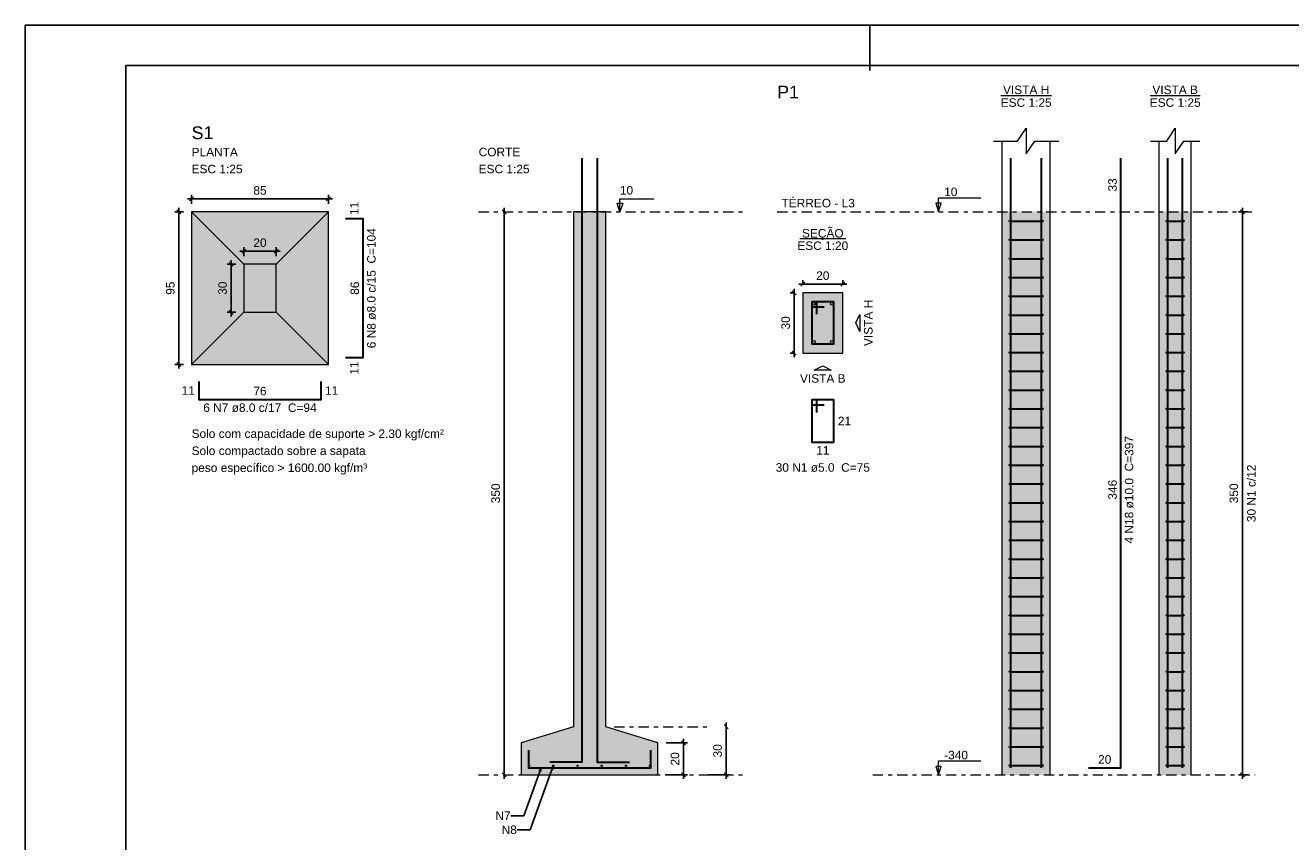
# Model space of a CAD drawing. Header units: millimetres. Extents: x 0 to 119, y 0 to 84.
# Tile 5 of 12: x 0 to 31, y 64 to 84. Entities that reach past the tile are written whole.
import ezdxf

# ---------------------------------------------------------------- set-up
doc = ezdxf.new("R2010")
doc.units = ezdxf.units.MM
doc.header["$MEASUREMENT"] = 0
doc.linetypes.add('DASHDOT', pattern=[2.54, 1.27, -0.635, 0, -0.635])
doc.linetypes.add('NULL', pattern=[0])
doc.layers.get('0').update_dxf_attribs({"lineweight": 18})
for name, color, linetype, lineweight in [('Descrição da armadura', 7, 'Continuous', 0), ('DT-Armadura', 2, 'Continuous', 30), ('DT-Barras na forma', 2, 'Continuous', 30), ('DT-Barras no corte', 5, 'Continuous', 5), ('DT-Barras rebatidas', 2, 'Continuous', 30), ('DT-Cotas', 9, 'Continuous', 5), ('DT-Estribos na forma', 2, 'Continuous', 30), ('DT-Forma', 5, 'Continuous', 5), ('DT-Hachura sapatas em corte', 43, 'Continuous', 5), ('DT-Hachura sapatas em planta', 43, 'Continuous', 5), ('DT-Hachura seção pilares', 254, 'Continuous', 5), ('DT-Hachura vista pilares', 254, 'Continuous', 5), ('DT-Pontilhado', 9, 'DASHDOT', 5), ('DT-Textos', 7, 'Continuous', 5), ('DT-Título', 3, 'Continuous', 20), ('Textos armaduras', 7, 'Continuous', 0)]:
    doc.layers.add(name, color=color, linetype=linetype, lineweight=lineweight)
doc.layers.add('SEDUC_MARF', color=1, linetype='Continuous')
doc.layers.add('SEDUC_MARGG', color=7, linetype='Continuous')
doc.styles.add('Arial', font='txt')
doc.dimstyles.get("Standard").update_dxf_attribs({"dimtxt": 0.18, "dimasz": 0.18, "dimexe": 0.18, "dimexo": 0.0625, "dimgap": 0.09, "dimtad": 0, "dimtih": 1, "dimtoh": 1, "dimdec": 4, "dimzin": 0, "dimdsep": 46, "dimtxsty": 'Standard', "dimcen": 0.09, "dimadec": 0, "dimazin": 0, "dimtfac": 1, "dimtdec": 4, "dimtofl": 0, "dimtmove": 0, "dimatfit": 3, "dimfxl": 1, "dimtolj": 1, "dimtzin": 0, "dimarcsym": 0})
doc.dimstyles.new('UM_20.000000', dxfattribs={"dimtxt": 0.18, "dimasz": 0.1, "dimexe": 0.1, "dimexo": 0.2, "dimgap": 0, "dimtad": 1, "dimtih": 1, "dimtoh": 1, "dimdec": 1, "dimlfac": 20, "dimzin": 0, "dimdsep": 46, "dimtxsty": 'Standard', "dimcen": 0.09, "dimdle": 0.1, "dimadec": 1, "dimazin": 2, "dimtfac": 1, "dimtdec": 4, "dimtofl": 0, "dimtmove": 0, "dimatfit": 3, "dimfxl": 1, "dimtolj": 1, "dimarcsym": 0})
doc.dimstyles.new('UM_25.000000', dxfattribs={"dimtxt": 0.18, "dimasz": 0.1, "dimexe": 0.1, "dimexo": 0.2, "dimgap": 0, "dimtad": 1, "dimtih": 1, "dimtoh": 1, "dimdec": 1, "dimlfac": 25, "dimzin": 0, "dimdsep": 46, "dimtxsty": 'Standard', "dimcen": 0.09, "dimdle": 0.1, "dimadec": 1, "dimazin": 2, "dimtfac": 1, "dimtdec": 4, "dimtofl": 0, "dimtmove": 0, "dimatfit": 3, "dimfxl": 1, "dimtolj": 1, "dimarcsym": 0})

# ---------------------------------------------------------------- blocks, each defined once
blk = doc.blocks.new('_Oblique')
at = {"color": 0, "linetype": 'ByBlock', "lineweight": -2}
blk.add_line((-0.5, -0.5), (0.5, 0.5), dxfattribs=at)
blk = doc.blocks.new('*D6')
at = {"layer": 'Defpoints', "color": 0}
for p in [(19.331167, 77.453308), (19.119367, 75.953308), (19.331167, 75.953308)]:
    blk.add_point(p, dxfattribs=at)
at = {"layer": 'DT-Cotas', "color": 0, "lineweight": -2}
for p, q in [((19.131167, 77.453308), (19.019367, 77.453308)), ((19.119367, 77.553308), (19.119367, 75.853308)), ((19.131167, 75.953308), (19.019367, 75.953308))]:
    blk.add_line(p, q, dxfattribs=at)
at = {"layer": 'DT-Cotas', "color": 0, "lineweight": -2, "xscale": 0.1, "yscale": 0.1, "zscale": 0.1}
for p, rotation in [((19.119367, 77.453308), 90), ((19.119367, 75.953308), 270)]:
    blk.add_blockref('_Oblique', p, dxfattribs=dict(at, rotation=rotation))
at = {"layer": 'DT-Cotas', "color": 7, "insert": (18.907567, 76.703308), "char_height": 0.2118, "attachment_point": 5, "rotation": 90, "style": 'Arial'}
blk.add_mtext('\\A1;30', dxfattribs=at)
blk = doc.blocks.new('*D7')
at = {"layer": 'Defpoints', "color": 0}
for p in [(19.331167, 77.453308), (20.331167, 77.665108), (20.331167, 77.453308)]:
    blk.add_point(p, dxfattribs=at)
at = {"layer": 'DT-Cotas', "color": 0, "lineweight": -2}
for p, q in [((19.331167, 77.653308), (19.331167, 77.765108)), ((20.331167, 77.653308), (20.331167, 77.765108)), ((19.231167, 77.665108), (20.431167, 77.665108))]:
    blk.add_line(p, q, dxfattribs=at)
at = {"layer": 'DT-Cotas', "color": 0, "lineweight": -2, "xscale": 0.1, "yscale": 0.1, "zscale": 0.1, "rotation": 180}
blk.add_blockref('_Oblique', (19.331167, 77.665108), dxfattribs=at)
at = {"layer": 'DT-Cotas', "color": 0, "lineweight": -2, "xscale": 0.1, "yscale": 0.1, "zscale": 0.1}
blk.add_blockref('_Oblique', (20.331167, 77.665108), dxfattribs=at)
at = {"layer": 'DT-Cotas', "color": 7, "insert": (19.831167, 77.876908), "char_height": 0.2118, "attachment_point": 5, "rotation": 0.0057296, "style": 'Arial'}
blk.add_mtext('\\A1;20', dxfattribs=at)
blk = doc.blocks.new('*D8')
at = {"layer": 'Defpoints', "color": 0}
for p in [(30.265178, 79.465408), (30.582878, 79.465408), (30.582878, 65.465408)]:
    blk.add_point(p, dxfattribs=at)
at = {"layer": 'DT-Cotas', "color": 0, "lineweight": -2}
for p, q in [((30.382878, 79.465408), (30.165178, 79.465408)), ((30.265178, 65.365408), (30.265178, 79.565408)), ((30.382878, 65.465408), (30.165178, 65.465408))]:
    blk.add_line(p, q, dxfattribs=at)
at = {"layer": 'DT-Cotas', "color": 0, "lineweight": -2, "xscale": 0.1, "yscale": 0.1, "zscale": 0.1}
for p, rotation in [((30.265178, 79.465408), 90), ((30.265178, 65.465408), 270)]:
    blk.add_blockref('_Oblique', p, dxfattribs=dict(at, rotation=rotation))
at = {"layer": 'DT-Cotas', "color": 7, "insert": (30.053378, 72.465408), "char_height": 0.2118, "attachment_point": 5, "rotation": 90, "style": 'Arial'}
blk.add_mtext('\\A1;350', dxfattribs=at)
blk = doc.blocks.new('*D9')
at = {"layer": 'Defpoints', "color": 0}
for p in [(4.1354, 79.465408), (3.8177, 75.665408), (4.1354, 75.665408)]:
    blk.add_point(p, dxfattribs=at)
at = {"layer": 'DT-Cotas', "color": 0, "lineweight": -2}
for p, q in [((3.9354, 79.465408), (3.7177, 79.465408)), ((3.8177, 79.565408), (3.8177, 75.565408)), ((3.9354, 75.665408), (3.7177, 75.665408))]:
    blk.add_line(p, q, dxfattribs=at)
at = {"layer": 'DT-Cotas', "color": 0, "lineweight": -2, "xscale": 0.1, "yscale": 0.1, "zscale": 0.1}
for p, rotation in [((3.8177, 79.465408), 90), ((3.8177, 75.665408), 270)]:
    blk.add_blockref('_Oblique', p, dxfattribs=dict(at, rotation=rotation))
at = {"layer": 'DT-Cotas', "color": 7, "insert": (3.6059, 77.565408), "char_height": 0.2118, "attachment_point": 5, "rotation": 90, "style": 'Arial'}
blk.add_mtext('\\A1;95', dxfattribs=at)
blk = doc.blocks.new('*D10')
at = {"layer": 'Defpoints', "color": 0}
for p in [(7.5354, 79.783108), (4.1354, 79.465408), (7.5354, 79.465408)]:
    blk.add_point(p, dxfattribs=at)
at = {"layer": 'DT-Cotas', "color": 0, "lineweight": -2}
for p, q in [((4.0354, 79.783108), (7.6354, 79.783108)), ((4.1354, 79.665408), (4.1354, 79.883108)), ((7.5354, 79.665408), (7.5354, 79.883108))]:
    blk.add_line(p, q, dxfattribs=at)
at = {"layer": 'DT-Cotas', "color": 0, "lineweight": -2, "xscale": 0.1, "yscale": 0.1, "zscale": 0.1, "rotation": 180}
blk.add_blockref('_Oblique', (4.1354, 79.783108), dxfattribs=at)
at = {"layer": 'DT-Cotas', "color": 0, "lineweight": -2, "xscale": 0.1, "yscale": 0.1, "zscale": 0.1}
blk.add_blockref('_Oblique', (7.5354, 79.783108), dxfattribs=at)
at = {"layer": 'DT-Cotas', "color": 7, "insert": (5.8354, 79.994908), "char_height": 0.2118, "attachment_point": 5, "rotation": 0.0057296, "style": 'Arial'}
blk.add_mtext('\\A1;85', dxfattribs=at)
blk = doc.blocks.new('*D11')
at = {"layer": 'Defpoints', "color": 0}
for p in [(5.4354, 78.165408), (5.1177, 76.965408), (5.4354, 76.965408)]:
    blk.add_point(p, dxfattribs=at)
at = {"layer": 'DT-Cotas', "color": 0, "lineweight": -2}
for p, q in [((5.2354, 78.165408), (5.0177, 78.165408)), ((5.1177, 78.265408), (5.1177, 76.865408)), ((5.2354, 76.965408), (5.0177, 76.965408))]:
    blk.add_line(p, q, dxfattribs=at)
at = {"layer": 'DT-Cotas', "color": 0, "lineweight": -2, "xscale": 0.1, "yscale": 0.1, "zscale": 0.1}
for p, rotation in [((5.1177, 78.165408), 90), ((5.1177, 76.965408), 270)]:
    blk.add_blockref('_Oblique', p, dxfattribs=dict(at, rotation=rotation))
at = {"layer": 'DT-Cotas', "color": 7, "insert": (4.9059, 77.565408), "char_height": 0.2118, "attachment_point": 5, "rotation": 90, "style": 'Arial'}
blk.add_mtext('\\A1;30', dxfattribs=at)
blk = doc.blocks.new('*D12')
at = {"layer": 'Defpoints', "color": 0}
for p in [(6.2354, 78.483108), (5.4354, 78.165408), (6.2354, 78.165408)]:
    blk.add_point(p, dxfattribs=at)
at = {"layer": 'DT-Cotas', "color": 0, "lineweight": -2}
for p, q in [((5.3354, 78.483108), (6.3354, 78.483108)), ((5.4354, 78.365408), (5.4354, 78.583108)), ((6.2354, 78.365408), (6.2354, 78.583108))]:
    blk.add_line(p, q, dxfattribs=at)
at = {"layer": 'DT-Cotas', "color": 0, "lineweight": -2, "xscale": 0.1, "yscale": 0.1, "zscale": 0.1, "rotation": 180}
blk.add_blockref('_Oblique', (5.4354, 78.483108), dxfattribs=at)
at = {"layer": 'DT-Cotas', "color": 0, "lineweight": -2, "xscale": 0.1, "yscale": 0.1, "zscale": 0.1}
blk.add_blockref('_Oblique', (6.2354, 78.483108), dxfattribs=at)
at = {"layer": 'DT-Cotas', "color": 7, "insert": (5.8354, 78.694908), "char_height": 0.2118, "attachment_point": 5, "rotation": 0.0057296, "style": 'Arial'}
blk.add_mtext('\\A1;20', dxfattribs=at)
blk = doc.blocks.new('*D13')
at = {"layer": 'Defpoints', "color": 0}
for p in [(11.90868, 79.465408), (11.90868, 65.465408), (11.90868, 65.465408)]:
    blk.add_point(p, dxfattribs=at)
at = {"layer": 'DT-Cotas', "color": 0, "lineweight": -2}
blk.add_line((11.90868, 79.565408), (11.90868, 65.365408), dxfattribs=at)
at = {"layer": 'DT-Cotas', "color": 0, "lineweight": -2, "xscale": 0.1, "yscale": 0.1, "zscale": 0.1}
for p, rotation in [((11.90868, 79.465408), 90), ((11.90868, 65.465408), 270)]:
    blk.add_blockref('_Oblique', p, dxfattribs=dict(at, rotation=rotation))
at = {"layer": 'DT-Cotas', "color": 7, "insert": (11.69688, 72.465408), "char_height": 0.2118, "attachment_point": 5, "rotation": 90, "style": 'Arial'}
blk.add_mtext('\\A1;350', dxfattribs=at)
blk = doc.blocks.new('*D14')
at = {"layer": 'Defpoints', "color": 0}
for p in [(15.73228, 66.265408), (15.73228, 65.465408), (16.36768, 65.465408)]:
    blk.add_point(p, dxfattribs=at)
at = {"layer": 'DT-Cotas', "color": 0, "lineweight": -2}
for p, q in [((15.93228, 66.265408), (16.46768, 66.265408)), ((16.36768, 66.365408), (16.36768, 65.365408)), ((15.93228, 65.465408), (16.46768, 65.465408))]:
    blk.add_line(p, q, dxfattribs=at)
at = {"layer": 'DT-Cotas', "color": 0, "lineweight": -2, "xscale": 0.1, "yscale": 0.1, "zscale": 0.1}
for p, rotation in [((16.36768, 66.265408), 90), ((16.36768, 65.465408), 270)]:
    blk.add_blockref('_Oblique', p, dxfattribs=dict(at, rotation=rotation))
at = {"layer": 'DT-Cotas', "color": 7, "insert": (16.15588, 65.865408), "char_height": 0.2118, "attachment_point": 5, "rotation": 90, "style": 'Arial'}
blk.add_mtext('\\A1;20', dxfattribs=at)
blk = doc.blocks.new('*D15')
at = {"layer": 'Defpoints', "color": 0}
for p in [(17.42668, 66.665408), (16.79128, 65.465408), (17.42668, 65.465408)]:
    blk.add_point(p, dxfattribs=at)
at = {"layer": 'DT-Cotas', "color": 0, "lineweight": -2}
for p, q in [((17.42668, 66.765408), (17.42668, 65.365408)), ((16.99128, 65.465408), (17.52668, 65.465408))]:
    blk.add_line(p, q, dxfattribs=at)
at = {"layer": 'DT-Cotas', "color": 0, "lineweight": -2, "xscale": 0.1, "yscale": 0.1, "zscale": 0.1}
for p, rotation in [((17.42668, 66.665408), 90.0000000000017), ((17.42668, 65.465408), 270.0000000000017)]:
    blk.add_blockref('_Oblique', p, dxfattribs=dict(at, rotation=rotation))
at = {"layer": 'DT-Cotas', "color": 7, "insert": (17.21488, 66.065408), "char_height": 0.2118, "attachment_point": 5, "rotation": 90, "style": 'Arial'}
blk.add_mtext('\\A1;30', dxfattribs=at)

msp = doc.modelspace()

# ---------------------------------------------------------------- hatches: boundary and pattern name
at = {"layer": 'DT-Hachura sapatas em corte', "linetype": 'Continuous'}
msp.add_hatch(color=43, dxfattribs=at).paths.add_polyline_path([(13.6323, 66.6654), (13.6323, 66.6654), (12.3323, 66.2654), (12.3323, 65.4654), (15.7323, 65.4654), (15.7323, 66.2654), (14.4323, 66.6654), (14.4323, 66.6654), (14.4323, 79.4654), (13.6323, 79.4654), (13.6323, 66.6654)])
at = {"layer": 'DT-Hachura sapatas em planta', "linetype": 'Continuous'}
msp.add_hatch(color=43, dxfattribs=at).paths.add_polyline_path([(4.1354, 75.6654), (7.5354, 75.6654), (7.5354, 79.4654), (4.1354, 79.4654), (4.1354, 75.6654)])
at = {"layer": 'DT-Hachura seção pilares', "linetype": 'Continuous'}
msp.add_hatch(color=254, dxfattribs=at).paths.add_polyline_path([(19.3312, 75.9533), (19.3312, 75.9533), (20.3312, 75.9533), (20.3312, 77.4533), (19.3312, 77.4533), (19.3312, 75.9533)])
at = {"layer": 'DT-Hachura vista pilares', "linetype": 'Continuous'}
for points in [[(24.2882, 65.4654), (24.2882, 79.4654), (25.4882, 79.4654), (25.4882, 65.4654), (24.2882, 65.4654)], [(28.1944, 65.4654), (28.1944, 79.4654), (28.9944, 79.4654), (28.9944, 65.4654), (28.1944, 65.4654)]]:
    msp.add_hatch(color=254, dxfattribs=at).paths.add_polyline_path(points)

# ---------------------------------------------------------------- linework, layer by layer
at = {"layer": 'DT-Armadura'}
for points in [[(13.8423, 80.7997), (13.8423, 65.7804), (13.0423, 65.7804)], [(14.2223, 80.7997), (14.2223, 65.7804), (15.0223, 65.7804)], [(7.959, 75.8454), (8.399, 75.8454), (8.399, 79.2854), (7.959, 79.2854)], [(4.3154, 75.2418), (4.3154, 74.8018), (7.3554, 74.8018), (7.3554, 75.2418)], [(12.5123, 66.0854), (12.5123, 65.6454), (15.5523, 65.6454), (15.5523, 66.0854)]]:
    msp.add_lwpolyline(points, dxfattribs=at)
at = {"layer": 'DT-Barras na forma'}
for points in [[(24.5082, 65.6454), (24.5082, 79.4654), (24.5082, 80.7997)], [(25.2682, 65.6454), (25.2682, 79.4654), (25.2682, 80.7997)], [(28.4144, 65.6454), (28.4144, 79.4654), (28.4144, 80.7997)], [(28.7744, 65.6454), (28.7744, 79.4654), (28.7744, 80.7997)], [(19.6812, 76.9158), (19.6812, 77.2283), (19.5562, 77.2283), (19.5562, 76.1783), (20.1062, 76.1783), (20.1062, 77.2283), (19.5562, 77.2283), (19.5562, 77.1033), (19.8687, 77.1033)]]:
    msp.add_lwpolyline(points, dxfattribs=at)
at = {"layer": 'DT-Barras no corte'}
for centre, radius in [((19.6062, 77.1783), 0.0375), ((20.0562, 77.1783), 0.0375), ((19.6062, 76.2283), 0.0375), ((20.0562, 76.2283), 0.0375), ((12.5283, 65.6934), 0.016), ((13.1299, 65.6934), 0.016), ((13.7315, 65.6934), 0.016), ((14.3331, 65.6934), 0.016), ((14.9347, 65.6934), 0.016), ((15.5363, 65.6934), 0.016)]:
    msp.add_circle(centre, radius, dxfattribs=at)
at = {"layer": 'DT-Barras rebatidas'}
for points in [[(26.4413, 65.6454), (27.2413, 65.6454), (27.2413, 79.4654), (27.2413, 80.7997)], [(19.6812, 74.4759), (19.6812, 74.7884), (19.5562, 74.7884), (19.5562, 73.7384), (20.1062, 73.7384), (20.1062, 74.7884), (19.5562, 74.7884), (19.5562, 74.6634), (19.8687, 74.6634)]]:
    msp.add_lwpolyline(points, dxfattribs=at)
at = {"layer": 'DT-Estribos na forma'}
for p, q in [((24.4782, 79.2321), (25.2982, 79.2321)), ((28.3844, 79.2321), (28.8044, 79.2321)), ((24.4782, 78.7654), (25.2982, 78.7654)), ((28.3844, 78.7654), (28.8044, 78.7654)), ((24.4782, 78.2987), (25.2982, 78.2987)), ((28.3844, 78.2987), (28.8044, 78.2987)), ((24.4782, 77.8321), (25.2982, 77.8321)), ((28.3844, 77.8321), (28.8044, 77.8321)), ((24.4782, 77.3654), (25.2982, 77.3654)), ((28.3844, 77.3654), (28.8044, 77.3654)), ((24.4782, 76.8987), (25.2982, 76.8987)), ((28.3844, 76.8987), (28.8044, 76.8987)), ((24.4782, 76.4321), (25.2982, 76.4321)), ((28.3844, 76.4321), (28.8044, 76.4321)), ((24.4782, 75.9654), (25.2982, 75.9654)), ((28.3844, 75.9654), (28.8044, 75.9654)), ((24.4782, 75.4987), (25.2982, 75.4987)), ((28.3844, 75.4987), (28.8044, 75.4987)), ((24.4782, 75.0321), (25.2982, 75.0321)), ((28.3844, 75.0321), (28.8044, 75.0321)), ((24.4782, 74.5654), (25.2982, 74.5654)), ((28.3844, 74.5654), (28.8044, 74.5654)), ((24.4782, 74.0987), (25.2982, 74.0987)), ((28.3844, 74.0987), (28.8044, 74.0987)), ((24.4782, 73.6321), (25.2982, 73.6321)), ((28.3844, 73.6321), (28.8044, 73.6321)), ((24.4782, 73.1654), (25.2982, 73.1654)), ((28.3844, 73.1654), (28.8044, 73.1654)), ((24.4782, 72.6987), (25.2982, 72.6987)), ((28.3844, 72.6987), (28.8044, 72.6987)), ((24.4782, 72.2321), (25.2982, 72.2321)), ((28.3844, 72.2321), (28.8044, 72.2321)), ((24.4782, 71.7654), (25.2982, 71.7654)), ((28.3844, 71.7654), (28.8044, 71.7654)), ((24.4782, 71.2987), (25.2982, 71.2987)), ((28.3844, 71.2987), (28.8044, 71.2987)), ((24.4782, 70.8321), (25.2982, 70.8321)), ((28.3844, 70.8321), (28.8044, 70.8321)), ((24.4782, 70.3654), (25.2982, 70.3654)), ((28.3844, 70.3654), (28.8044, 70.3654)), ((24.4782, 69.8987), (25.2982, 69.8987)), ((28.3844, 69.8987), (28.8044, 69.8987)), ((24.4782, 69.4321), (25.2982, 69.4321)), ((28.3844, 69.4321), (28.8044, 69.4321)), ((24.4782, 68.9654), (25.2982, 68.9654)), ((28.3844, 68.9654), (28.8044, 68.9654)), ((24.4782, 68.4987), (25.2982, 68.4987)), ((28.3844, 68.4987), (28.8044, 68.4987)), ((24.4782, 68.0321), (25.2982, 68.0321)), ((28.3844, 68.0321), (28.8044, 68.0321)), ((24.4782, 67.5654), (25.2982, 67.5654)), ((28.3844, 67.5654), (28.8044, 67.5654)), ((24.4782, 67.0987), (25.2982, 67.0987)), ((28.3844, 67.0987), (28.8044, 67.0987)), ((24.4782, 66.6321), (25.2982, 66.6321)), ((28.3844, 66.6321), (28.8044, 66.6321)), ((24.4782, 66.1654), (25.2982, 66.1654)), ((28.3844, 66.1654), (28.8044, 66.1654)), ((24.4782, 65.6987), (25.2982, 65.6987)), ((28.3844, 65.6987), (28.8044, 65.6987))]:
    msp.add_line(p, q, dxfattribs=at)
for centre in [(24.4782, 79.2321), (25.2982, 79.2321), (28.3844, 79.2321), (28.8044, 79.2321), (24.4782, 78.7654), (25.2982, 78.7654), (28.3844, 78.7654), (28.8044, 78.7654), (24.4782, 78.2987), (25.2982, 78.2987), (28.3844, 78.2987), (28.8044, 78.2987), (24.4782, 77.8321), (25.2982, 77.8321), (28.3844, 77.8321), (28.8044, 77.8321), (24.4782, 77.3654), (25.2982, 77.3654), (28.3844, 77.3654), (28.8044, 77.3654), (24.4782, 76.8987), (25.2982, 76.8987), (28.3844, 76.8987), (28.8044, 76.8987), (24.4782, 76.4321), (25.2982, 76.4321), (28.3844, 76.4321), (28.8044, 76.4321), (24.4782, 75.9654), (25.2982, 75.9654), (28.3844, 75.9654), (28.8044, 75.9654), (24.4782, 75.4987), (25.2982, 75.4987), (28.3844, 75.4987), (28.8044, 75.4987), (24.4782, 75.0321), (25.2982, 75.0321), (28.3844, 75.0321), (28.8044, 75.0321), (24.4782, 74.5654), (25.2982, 74.5654), (28.3844, 74.5654), (28.8044, 74.5654), (24.4782, 74.0987), (25.2982, 74.0987), (28.3844, 74.0987), (28.8044, 74.0987), (24.4782, 73.6321), (25.2982, 73.6321), (28.3844, 73.6321), (28.8044, 73.6321), (24.4782, 73.1654), (25.2982, 73.1654), (28.3844, 73.1654), (28.8044, 73.1654), (24.4782, 72.6987), (25.2982, 72.6987), (28.3844, 72.6987), (28.8044, 72.6987), (24.4782, 72.2321), (25.2982, 72.2321), (28.3844, 72.2321), (28.8044, 72.2321), (24.4782, 71.7654), (25.2982, 71.7654), (28.3844, 71.7654), (28.8044, 71.7654), (24.4782, 71.2987), (25.2982, 71.2987), (28.3844, 71.2987), (28.8044, 71.2987), (24.4782, 70.8321), (25.2982, 70.8321), (28.3844, 70.8321), (28.8044, 70.8321), (24.4782, 70.3654), (25.2982, 70.3654), (28.3844, 70.3654), (28.8044, 70.3654), (24.4782, 69.8987), (25.2982, 69.8987), (28.3844, 69.8987), (28.8044, 69.8987), (24.4782, 69.4321), (25.2982, 69.4321), (28.3844, 69.4321), (28.8044, 69.4321), (24.4782, 68.9654), (25.2982, 68.9654), (28.3844, 68.9654), (28.8044, 68.9654), (24.4782, 68.4987), (25.2982, 68.4987), (28.3844, 68.4987), (28.8044, 68.4987), (24.4782, 68.0321), (25.2982, 68.0321), (28.3844, 68.0321), (28.8044, 68.0321), (24.4782, 67.5654), (25.2982, 67.5654), (28.3844, 67.5654), (28.8044, 67.5654), (24.4782, 67.0987), (25.2982, 67.0987), (28.3844, 67.0987), (28.8044, 67.0987), (24.4782, 66.6321), (25.2982, 66.6321), (28.3844, 66.6321), (28.8044, 66.6321), (24.4782, 66.1654), (25.2982, 66.1654), (28.3844, 66.1654), (28.8044, 66.1654), (24.4782, 65.6987), (25.2982, 65.6987), (28.3844, 65.6987), (28.8044, 65.6987)]:
    msp.add_circle(centre, 0.01, dxfattribs=at)
at = {"layer": 'DT-Forma'}
for p, q in [((24.2882, 79.4654), (24.2882, 81.2233)), ((25.4882, 79.4654), (25.4882, 81.2233)), ((28.1944, 79.4654), (28.1944, 81.2233)), ((28.9944, 79.4654), (28.9944, 81.2233)), ((4.1354, 79.4654), (5.4354, 78.1654)), ((7.5354, 79.4654), (6.2354, 78.1654)), ((24.2882, 65.4654), (24.2882, 79.4654)), ((25.4882, 65.4654), (25.4882, 79.4654)), ((28.1944, 65.4654), (28.1944, 79.4654)), ((28.9944, 65.4654), (28.9944, 79.4654)), ((4.1354, 75.6654), (5.4354, 76.9654)), ((4.1354, 75.6654), (5.4354, 76.9654)), ((7.5354, 75.6654), (6.2354, 76.9654))]:
    msp.add_line(p, q, dxfattribs=at)
for points in [[(24.0764, 81.2233), (24.6764, 81.2233), (24.8882, 81.541), (24.8882, 80.9056), (25.1, 81.2233), (25.7, 81.2233)], [(27.9826, 81.2233), (28.3826, 81.2233), (28.5944, 81.541), (28.5944, 80.9056), (28.8062, 81.2233), (29.2062, 81.2233)]]:
    msp.add_lwpolyline(points, dxfattribs=at)
for points in [[(4.1354, 75.6654), (7.5354, 75.6654), (7.5354, 79.4654), (4.1354, 79.4654), (4.1354, 75.6654)], [(13.6323, 66.6654), (13.6323, 66.6654), (12.3323, 66.2654), (12.3323, 65.4654), (15.7323, 65.4654), (15.7323, 66.2654), (14.4323, 66.6654), (14.4323, 66.6654), (14.4323, 79.4654), (13.6323, 79.4654), (13.6323, 66.6654)], [(5.4354, 76.9654), (6.2354, 76.9654), (6.2354, 78.1654), (5.4354, 78.1654), (5.4354, 76.9654)], [(19.3312, 75.9533), (20.3312, 75.9533), (20.3312, 77.4533), (19.3312, 77.4533), (19.3312, 75.9533)]]:
    msp.add_lwpolyline(points, close=True, dxfattribs=at)
at = {"layer": 'DT-Pontilhado', "ltscale": 0.2}
for p, q in [((11.2733, 79.4654), (17.8503, 79.4654)), ((18.6975, 79.4654), (30.5829, 79.4654)), ((14.6441, 66.6654), (17.0031, 66.6654)), ((11.2733, 65.4654), (17.8503, 65.4654)), ((21.0725, 65.4654), (30.5829, 65.4654))]:
    msp.add_line(p, q, dxfattribs=at)
at = {"layer": 'DT-Textos'}
for p, q in [((24.2583, 82.3564), (25.518, 82.3564)), ((27.9727, 82.3564), (29.2161, 82.3564)), ((19.259, 78.7982), (20.4034, 78.7982))]:
    msp.add_line(p, q, dxfattribs=at)
for points in [[(14.8559, 79.6772), (14.7853, 79.4654), (14.7147, 79.6772), (14.8559, 79.6772)], [(20.7548, 76.7033), (20.7548, 76.4915), (20.6489, 76.7033), (20.7548, 76.9151), (20.7548, 76.7033)], [(19.8312, 75.5297), (19.6194, 75.5297), (19.8312, 75.6356), (20.043, 75.5297), (19.8312, 75.5297)]]:
    msp.add_lwpolyline(points, close=True, dxfattribs=at)
for points in [[(14.7853, 79.4654), (14.7853, 79.7831), (15.6325, 79.7831)], [(22.7087, 79.4654), (22.7722, 79.6772), (22.6451, 79.6772), (22.7087, 79.4654), (22.7087, 79.8154), (23.7587, 79.8154)], [(22.7087, 65.4654), (22.7722, 65.6772), (22.6451, 65.6772), (22.7087, 65.4654), (22.7087, 65.8154), (23.7587, 65.8154)]]:
    msp.add_lwpolyline(points, dxfattribs=at)
at = {"layer": 'SEDUC_MARF'}
msp.add_line((21.0015, 84.1), (21.0015, 82.9804), dxfattribs=at)
msp.add_lwpolyline([(118.9, 84.1), (0, 84.1), (0, 0), (118.9, 0)], close=True, dxfattribs=at)
at = {"layer": 'SEDUC_MARGG'}
msp.add_lwpolyline([(2.5, 1), (117.9, 1), (117.9, 83.1), (2.5, 83.1), (2.5, 1)], dxfattribs=at)

# ---------------------------------------------------------------- texts
at = {"layer": 'Descrição da armadura', "linetype": 'NULL', "char_height": 0.2118, "attachment_point": 8, "rotation": 90.00021, "line_spacing_factor": 0.9, "style": 'Arial'}
for s, insert, width in [('6 N8 ø8.0 c/15  C=104', (8.7171, 77.565), 5.851826), ('4 N18 ø10.0  C=397', (27.5591, 72.555), 5.239541), ('30 N1 c/12', (30.5969, 72.4654), 2.845127)]:
    msp.add_mtext(s, dxfattribs=dict(at, insert=insert, width=width))
at = {"layer": 'Descrição da armadura', "linetype": 'NULL', "char_height": 0.2118, "line_spacing_factor": 0.9, "style": 'Arial'}
for s, insert, width, attachment_point in [('6 N7 ø8.0 c/17  C=94', (5.835, 74.4839), 5.529258, 8), ('30 N1 ø5.0  C=75', (19.831, 72.9969), 4.594404, 8), ('N7', (12.0667, 64.4512), 0.781426, 6), ('N8', (12.2227, 64.1012), 0.781426, 6)]:
    msp.add_mtext(s, dxfattribs=dict(at, insert=insert, width=width, attachment_point=attachment_point))
at = {"layer": 'DT-Textos', "linetype": 'NULL', "char_height": 0.2118, "line_spacing_factor": 0.798, "style": 'Arial'}
for s, insert, width, attachment_point in [('VISTA H', (24.888, 82.3879), 2.255996, 8), ('VISTA B', (28.594, 82.3879), 2.223994, 8), ('ESC 1:25', (24.888, 82.0709), 2.482559, 8), ('ESC 1:25', (28.594, 82.0709), 2.482559, 8), ('PLANTA', (4.135, 80.8419), 2.256279, 7), ('CORTE', (11.273, 80.8419), 2.03, 7), ('ESC 1:25', (4.135, 80.4189), 2.482559, 7), ('ESC 1:25', (11.273, 80.4189), 2.482559, 7), ('10', (14.785, 79.8889), 0.645137, 7), ('10', (22.849, 79.8509), 0.645137, 7), ('TÉRREO - L3', (18.803, 79.5709), 3.577422, 7), ('SEÇÃO', (19.831, 78.76), 2.030566, 8), ('ESC 1:20', (19.831, 78.5119), 2.482559, 8), ('VISTA B', (19.831, 75.2119), 2.223994, 8), ('Solo com capacidade de suporte > 2.30 kgf/cm²', (4.135, 73.779), 12.299795, 7), ('Solo compactado sobre a sapata', (4.135, 73.355), 8.479951, 7), ('peso específico > 1600.00 kgf/m³', (4.135, 72.932), 8.560098, 7), ('-340', (22.849, 65.8509), 1.16085, 7)]:
    msp.add_mtext(s, dxfattribs=dict(at, insert=insert, width=width, attachment_point=attachment_point))
at = {"layer": 'DT-Textos', "linetype": 'NULL', "insert": (21.0721, 76.703), "char_height": 0.2118, "width": 2.255996, "attachment_point": 8, "rotation": 90.00021, "line_spacing_factor": 0.798, "style": 'Arial'}
msp.add_mtext('VISTA H', dxfattribs=at)
at = {"layer": 'DT-Título', "linetype": 'NULL', "char_height": 0.3177, "width": 1.076367, "attachment_point": 7, "line_spacing_factor": 0.798, "style": 'Arial'}
for s, insert in [('P1', (18.697, 82.2818)), ('S1', (4.135, 81.2658))]:
    msp.add_mtext(s, dxfattribs=dict(at, insert=insert))
at = {"layer": 'Textos armaduras', "linetype": 'NULL', "char_height": 0.2118, "rotation": 90.00021, "line_spacing_factor": 0.9, "style": 'Arial'}
for s, insert, width, attachment_point in [('33', (27.144, 80.1326), 1.045137, 8), ('11', (8.2849, 79.3854), 1.045137, 7), ('86', (8.3017, 77.5654), 1.045137, 8), ('11', (8.0731, 75.7454), 1.045137, 3), ('346', (27.144, 72.5554), 1.367705, 8)]:
    msp.add_mtext(s, dxfattribs=dict(at, insert=insert, width=width, attachment_point=attachment_point))
at = {"layer": 'Textos armaduras', "linetype": 'NULL', "char_height": 0.2118, "width": 1.045137, "line_spacing_factor": 0.9, "style": 'Arial'}
for s, insert, attachment_point in [('11', (4.2154, 74.9159), 9), ('76', (5.8354, 74.8991), 8), ('11', (7.4554, 75.1277), 1), ('21', (20.2062, 74.3693), 1), ('11', (19.8312, 73.6411), 2), ('20', (26.8413, 65.7427), 8)]:
    msp.add_mtext(s, dxfattribs=dict(at, insert=insert, attachment_point=attachment_point))

# ---------------------------------------------------------------- dimensions: what is measured, and where the dimension line sits
at = {"layer": 'DT-Cotas'}
for base, p1, p2, dimstyle, override, picture, middle in [((7.5354, 79.7831), (4.1354, 79.4654), (7.5354, 79.4654), 'UM_25.000000', {"dimtxt": 0.2118, "dimasz": 0.1, "dimexe": 0.1, "dimexo": 0.2, "dimtad": 1, "dimtih": 0, "dimtoh": 0, "dimdec": 1, "dimlfac": 25, "dimzin": 8, "dimtxsty": 'Arial', "dimblk": 'Oblique', "dimblk1": 'Oblique', "dimblk2": 'Oblique', "dimsah": 1, "dimdle": 0.1, "dimse1": 0, "dimse2": 0, "dimclrt": 7, "dimadec": 1, "dimazin": 3, "dimtmove": 2, "dimldrblk": 'Oblique'}, '*D10', (5.8354, 79.9949)), ((6.2354, 78.4831), (5.4354, 78.1654), (6.2354, 78.1654), 'UM_25.000000', {"dimtxt": 0.2118, "dimasz": 0.1, "dimexe": 0.1, "dimexo": 0.2, "dimtad": 1, "dimtih": 0, "dimtoh": 0, "dimdec": 1, "dimlfac": 25, "dimzin": 8, "dimtxsty": 'Arial', "dimblk": 'Oblique', "dimblk1": 'Oblique', "dimblk2": 'Oblique', "dimsah": 1, "dimdle": 0.1, "dimse1": 0, "dimse2": 0, "dimclrt": 7, "dimadec": 1, "dimazin": 3, "dimtmove": 2, "dimldrblk": 'Oblique'}, '*D12', (5.8354, 78.6949)), ((20.3312, 77.6651), (19.3312, 77.4533), (20.3312, 77.4533), 'UM_20.000000', {"dimtxt": 0.2118, "dimasz": 0.1, "dimexe": 0.1, "dimexo": 0.2, "dimtad": 1, "dimtih": 0, "dimtoh": 0, "dimdec": 1, "dimlfac": 20, "dimzin": 8, "dimtxsty": 'Arial', "dimblk": 'Oblique', "dimblk1": 'Oblique', "dimblk2": 'Oblique', "dimsah": 1, "dimdle": 0.1, "dimse1": 0, "dimse2": 0, "dimclrt": 7, "dimadec": 1, "dimazin": 3, "dimtmove": 2, "dimldrblk": 'Oblique'}, '*D7', (19.8312, 77.8769))]:
    dim = msp.add_linear_dim(base=base, p1=p1, p2=p2, dimstyle=dimstyle, override=override, dxfattribs=at)
    dim.commit()
    dim.dimension.update_dxf_attribs({"geometry": picture, "text_midpoint": middle, "dimtype": 160, "text_rotation": 0.00573})
for base, p1, p2, dimstyle, override, picture, middle in [((3.8177, 75.6654), (4.1354, 79.4654), (4.1354, 75.6654), 'UM_25.000000', {"dimtxt": 0.2118, "dimasz": 0.1, "dimexe": 0.1, "dimexo": 0.2, "dimtad": 1, "dimtih": 0, "dimtoh": 0, "dimdec": 1, "dimlfac": 25, "dimzin": 8, "dimtxsty": 'Arial', "dimblk": 'Oblique', "dimblk1": 'Oblique', "dimblk2": 'Oblique', "dimsah": 1, "dimdle": 0.1, "dimse1": 0, "dimse2": 0, "dimclrt": 7, "dimadec": 1, "dimazin": 3, "dimtmove": 2, "dimldrblk": 'Oblique'}, '*D9', (3.6059, 77.5654)), ((11.9087, 65.4654), (11.9087, 79.4654), (11.9087, 65.4654), 'UM_25.000000', {"dimtxt": 0.2118, "dimasz": 0.1, "dimexe": 0.1, "dimexo": 0.2, "dimtad": 1, "dimtih": 0, "dimtoh": 0, "dimdec": 1, "dimlfac": 25, "dimzin": 8, "dimtxsty": 'Arial', "dimblk": 'Oblique', "dimblk1": 'Oblique', "dimblk2": 'Oblique', "dimsah": 1, "dimdle": 0.1, "dimse1": 1, "dimse2": 1, "dimclrt": 7, "dimadec": 1, "dimazin": 3, "dimtmove": 2, "dimldrblk": 'Oblique'}, '*D13', (11.6969, 72.4654)), ((30.2652, 79.4654), (30.5829, 65.4654), (30.5829, 79.4654), 'UM_25.000000', {"dimtxt": 0.2118, "dimasz": 0.1, "dimexe": 0.1, "dimexo": 0.2, "dimtad": 1, "dimtih": 0, "dimtoh": 0, "dimdec": 1, "dimlfac": 25, "dimzin": 8, "dimtxsty": 'Arial', "dimblk": 'Oblique', "dimblk1": 'Oblique', "dimblk2": 'Oblique', "dimsah": 1, "dimdle": 0.1, "dimse1": 0, "dimse2": 0, "dimclrt": 7, "dimadec": 1, "dimazin": 3, "dimtmove": 2, "dimldrblk": 'Oblique'}, '*D8', (30.0534, 72.4654)), ((5.1177, 76.9654), (5.4354, 78.1654), (5.4354, 76.9654), 'UM_25.000000', {"dimtxt": 0.2118, "dimasz": 0.1, "dimexe": 0.1, "dimexo": 0.2, "dimtad": 1, "dimtih": 0, "dimtoh": 0, "dimdec": 1, "dimlfac": 25, "dimzin": 8, "dimtxsty": 'Arial', "dimblk": 'Oblique', "dimblk1": 'Oblique', "dimblk2": 'Oblique', "dimsah": 1, "dimdle": 0.1, "dimse1": 0, "dimse2": 0, "dimclrt": 7, "dimadec": 1, "dimazin": 3, "dimtmove": 2, "dimldrblk": 'Oblique'}, '*D11', (4.9059, 77.5654)), ((19.1194, 75.9533), (19.3312, 77.4533), (19.3312, 75.9533), 'UM_20.000000', {"dimtxt": 0.2118, "dimasz": 0.1, "dimexe": 0.1, "dimexo": 0.2, "dimtad": 1, "dimtih": 0, "dimtoh": 0, "dimdec": 1, "dimlfac": 20, "dimzin": 8, "dimtxsty": 'Arial', "dimblk": 'Oblique', "dimblk1": 'Oblique', "dimblk2": 'Oblique', "dimsah": 1, "dimdle": 0.1, "dimse1": 0, "dimse2": 0, "dimclrt": 7, "dimadec": 1, "dimazin": 3, "dimtmove": 2, "dimldrblk": 'Oblique'}, '*D6', (18.9076, 76.7033)), ((17.4267, 65.4654), (17.4267, 66.6654), (16.7913, 65.4654), 'UM_25.000000', {"dimtxt": 0.2118, "dimasz": 0.1, "dimexe": 0.1, "dimexo": 0.2, "dimtad": 1, "dimtih": 0, "dimtoh": 0, "dimdec": 1, "dimlfac": 25, "dimzin": 8, "dimtxsty": 'Arial', "dimblk": 'Oblique', "dimblk1": 'Oblique', "dimblk2": 'Oblique', "dimsah": 1, "dimdle": 0.1, "dimse1": 1, "dimse2": 0, "dimclrt": 7, "dimadec": 1, "dimazin": 3, "dimtmove": 2, "dimldrblk": 'Oblique'}, '*D15', (17.2149, 66.0654)), ((16.3677, 65.4654), (15.7323, 66.2654), (15.7323, 65.4654), 'UM_25.000000', {"dimtxt": 0.2118, "dimasz": 0.1, "dimexe": 0.1, "dimexo": 0.2, "dimtad": 1, "dimtih": 0, "dimtoh": 0, "dimdec": 1, "dimlfac": 25, "dimzin": 8, "dimtxsty": 'Arial', "dimblk": 'Oblique', "dimblk1": 'Oblique', "dimblk2": 'Oblique', "dimsah": 1, "dimdle": 0.1, "dimse1": 0, "dimse2": 0, "dimclrt": 7, "dimadec": 1, "dimazin": 3, "dimtmove": 2, "dimldrblk": 'Oblique'}, '*D14', (16.1559, 65.8654))]:
    dim = msp.add_linear_dim(base=base, p1=p1, p2=p2, angle=90, dimstyle=dimstyle, override=override, dxfattribs=at)
    dim.commit()
    dim.dimension.update_dxf_attribs({"geometry": picture, "text_midpoint": middle, "dimtype": 160, "text_rotation": 90})

# ---------------------------------------------------------------- leaders
for points in [[(12.8291, 65.6454), (12.3944, 64.4512), (12.0767, 64.4512)], [(13.1299, 65.6934), (12.5504, 64.1012), (12.2327, 64.1012)]]:
    msp.add_leader(points, dimstyle='Standard', override={"dimasz": 0.1, "dimldrblk": 'Closed'}, dxfattribs=at)

doc.saveas('drawing.dxf')
